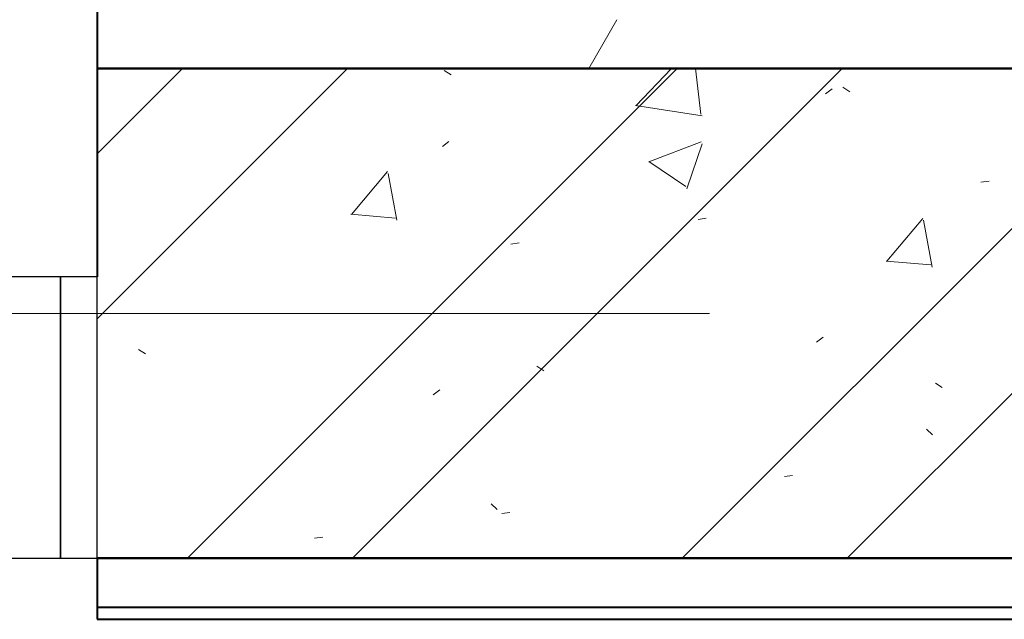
# Model space of a CAD drawing. Header units: millimetres. Extents: x -111 to 116289, y -9307 to 73893.
# Tile 118 of 128: x 84046 to 84449, y 49539 to 49784. Entities that reach past the tile are written whole.
import ezdxf

# ---------------------------------------------------------------- set-up
doc = ezdxf.new("R2010")
doc.units = ezdxf.units.MM
for name, color, linetype, lineweight in [('Двери', 7, 'Continuous', 18), ('Каркас несущий', 7, 'Continuous', 18), ('Каркас_Импост', 7, 'Continuous', 30), ('Монтажный зазор', 7, 'Continuous', 30), ('Стены разрез', 7, 'Continuous', 40), ('Стены штриховка', 7, 'Continuous', 40)]:
    doc.layers.add(name, color=color, linetype=linetype, lineweight=lineweight)
pattern_1 = [(0, (0, 0), (406.4, 101.6), [33.528, -271.272, 33.528, -271.272, -1625.6]), (0, (0, 0), (406.4, 101.6), [-609.6, 33.528, -576.072, 33.528, -271.272, -711.2]), (0, (0, 0), (406.4, 101.6), [-1524, 33.528, -169.672, 33.528, -474.472]), (120, (152.4, 50.8), (-291.188181, 301.1527241), [33.528, -271.272, 33.528, -271.272, -1625.6]), (120, (152.4, 50.8), (-291.188181, 301.1527241), [-609.6, 33.528, -576.072, 33.528, -271.272, -711.2]), (120, (152.4, 50.8), (-291.188181, 301.1527241), [-1524, 33.528, -169.672, 33.528, -474.472]), (240, (203.2, 254), (-115.211819, -402.7527241), [33.528, -271.272, 33.528, -271.272, -1625.6]), (240, (203.2, 254), (-115.211819, -402.7527241), [-609.6, 33.528, -576.072, 33.528, -271.272, -711.2]), (240, (203.2, 254), (-115.211819, -402.7527241), [-1524, 33.528, -169.672, 33.528, -474.472])]

# ---------------------------------------------------------------- blocks, each defined once
blk = doc.blocks.new('101_Дверь_Однопольная - _ПЧ_Мет_1000х2000_Лифтовой холл_EI60_Л-4431930-Оборудование_B2_-11_400__На лист секция 5_-11_400')
at = {"layer": 'Каркас_Импост', "color": 253, "true_color": 0xaaaaaa}
for p, q in [((-525, 100), (-585, 100)), ((-585, 100), (-585, -15)), ((-585, -15), (-515, -15))]:
    blk.add_line(p, q, dxfattribs=at)
at = {"layer": 'Монтажный зазор', "color": 253, "true_color": 0xaaaaaa}
for p, q in [((-585, 100), (-600, 100)), ((-600, 100), (-600, -15)), ((-585, -15), (-585, 100)), ((-600, -15), (-585, -15))]:
    blk.add_line(p, q, dxfattribs=at)
blk = doc.blocks.new('ПР - _ПЧ_1200_200_Оп250-250_Шаг300_Арм16_Арм10-3232359-Оборудование_B2_-11_400__На лист секция 5_-11_400')
at = {"layer": 'Каркас несущий', "color": 21, "true_color": 0xffaaaa}
for q in [(850, 0), (-600, 0)]:
    blk.add_line((-850, 0), q, dxfattribs=at)
blk = doc.blocks.new('135_SLK_GD_AR_rvt-1-Оборудование_B2_-11_400__На лист секция 5_-11_400')
at = {"layer": 'Стены разрез', "lineweight": 9, "true_color": 0xaaaaaa}
h = blk.add_hatch(dxfattribs=at)
h.set_pattern_fill('FP_4', color=253, style=0, pattern_type=2)
h.set_pattern_definition(pattern_1)
h.paths.add_polyline_path([(-12994709.66, -9281650.31), (-12994709.66, -9281630.31), (-12995504.66, -9281630.31), (-12995504.66, -9281650.31), (-12994968.58, -9281650.31)])
h.paths.add_polyline_path([(-12996704.66, -9281650.31), (-12996704.66, -9281630.31), (-12997084.66, -9281630.31), (-12997084.66, -9281650.31), (-12996884.66, -9281650.31)])
h = blk.add_hatch(dxfattribs=at)
h.set_pattern_fill('FP_1', color=253, style=0, pattern_type=2)
h.set_pattern_definition([(50, (0, 0), (218.6211678, -19.1267987), [22.86, -251.46]), (355, (0, 0), (-42.2918743, 229.2684153), [18.288, -201.168]), (100.451, (18.22, -1.6), (176.3310746, 210.139632), [19.428, -213.708]), (46.184, (0, 60.96), (325.29495, -50.4516404), [34.29, -377.19]), (96.636, (27.1, 56.76), (284.8830085, 296.912656), [29.142, -320.562]), (351.184, (0, 60.96), (284.8858166, 296.910704), [27.432, -301.752]), (21, (30.48, 45.72), (181.9375257, -122.7183205), [22.86, -251.46]), (326, (30.48, 45.72), (74.1622266, 221.0261817), [18.288, -201.168]), (71.451, (45.64, 35.5), (256.100348, 98.305262), [19.428, -213.708]), (37.5, (0, 0), (3.70638957, 101.46589536), [3.353, -195.377, 3.353, -200.863, -201.93]), (37.5, (0, 0), (3.70638957, 101.46589536), [-402.946, 3.353, -198.577]), (7.5, (0, 0), (80.18357624, 120.2165259), [3.353, -113.081, 3.353, -190.805, -76.962]), (7.5, (0, 0), (80.18357624, 120.2165259), [-310.591, 3.353, -73.609]), (327.5, (-67.97, 0), (162.70864647, -6.87497134), [3.353, -72.847, 3.353, -234.391, -315.468]), (327.5, (-67.97, 0), (162.70864647, -6.87497134), [-313.944, 3.353, -312.115]), (317.5, (-98.45, 0), (177.7546761, 30.511831), [3.353, -95.707, 3.353, -154.534, -224.028]), (317.5, (-98.45, 0), (177.7546761, 30.511831), [-256.946, 3.353, -220.675])])
h.paths.add_polyline_path([(-12994968.58, -9281850.31), (-12994609.66, -9281850.31), (-12994609.66, -9281650.31), (-12995504.66, -9281650.31), (-12995504.66, -9281850.31)])
h.paths.add_polyline_path([(-12996704.66, -9281850.31), (-12996704.66, -9281650.31), (-12996884.66, -9281650.31), (-12996884.66, -9281850.31)])
h = blk.add_hatch(dxfattribs=at)
h.set_pattern_fill('FP_2', color=253, style=0, pattern_type=2)
h.set_pattern_definition([(45, (0, 0), (-101.0278814, 101.0278814), []), (45, (67.35, 0), (-101.0278814, 101.0278814), [])])
h.paths.add_polyline_path([(-12994968.58, -9281850.31), (-12994609.66, -9281850.31), (-12994609.66, -9281650.31), (-12995504.66, -9281650.31), (-12995504.66, -9281850.31)])
h.paths.add_polyline_path([(-12996704.66, -9281850.31), (-12996704.66, -9281650.31), (-12996884.66, -9281650.31), (-12996884.66, -9281850.31)])
h = blk.add_hatch(dxfattribs=at)
h.set_pattern_fill('FP_4', color=253, style=0, pattern_type=2)
h.set_pattern_definition(pattern_1)
h.paths.add_polyline_path([(-12994834.66, -9281870.31), (-12994829.66, -9281870.31), (-12994829.66, -9281850.31), (-12995504.66, -9281850.31), (-12995504.66, -9281870.31), (-12994968.58, -9281870.31)])
h.paths.add_polyline_path([(-12996864.66, -9281870.31), (-12996704.66, -9281870.31), (-12996704.66, -9281850.31), (-12996884.66, -9281850.31), (-12996884.66, -9281870.31)])
at = {"layer": 'Стены разрез', "color": 253, "true_color": 0xaaaaaa}
for p, q in [((-12995504.66, -9281625.31), (-12995504.66, -9281650.31)), ((-12995504.66, -9281650.31), (-12995504.66, -9281735.31)), ((-12995504.66, -9281850.31), (-12995504.66, -9281875.31)), ((-12995504.66, -9281875.31), (-12994834.66, -9281875.31))]:
    blk.add_line(p, q, dxfattribs=at)
at = {"layer": 'Стены штриховка', "color": 253, "true_color": 0xaaaaaa}
for p, q in [((-12994709.66, -9281650.31), (-12995504.66, -9281650.31)), ((-12995504.66, -9281650.31), (-12994709.66, -9281650.31)), ((-12995504.66, -9281850.31), (-12994834.66, -9281850.31)), ((-12994834.66, -9281850.31), (-12995504.66, -9281850.31)), ((-12995504.66, -9281870.31), (-12994834.66, -9281870.31))]:
    blk.add_line(p, q, dxfattribs=at)
at = {"layer": 'Двери', "color": 253, "lineweight": 18, "true_color": 0xaaaaaa, "rotation": 180}
blk.add_blockref('101_Дверь_Однопольная - _ПЧ_Мет_1000х2000_Лифтовой холл_EI60_Л-4431930-Оборудование_B2_-11_400__На лист секция 5_-11_400', (-12996104.66, -9281750.31), dxfattribs=at)
at = {"layer": 'Каркас несущий', "color": 253, "lineweight": 18, "true_color": 0xaaaaaa, "rotation": 180}
blk.add_blockref('ПР - _ПЧ_1200_200_Оп250-250_Шаг300_Арм16_Арм10-3232359-Оборудование_B2_-11_400__На лист секция 5_-11_400', (-12996104.66, -9281750.31), dxfattribs=at)
blk = doc.blocks.new('A$Cffbd38bb')
at = {"lineweight": 5}
blk.add_blockref('135_SLK_GD_AR_rvt-1-Оборудование_B2_-11_400__На лист секция 5_-11_400', (13077777.11, 9330329.76), dxfattribs=at)

msp = doc.modelspace()

# ---------------------------------------------------------------- block references
msp.add_blockref('A$Cffbd38bb', (1805.72, 1084.05))

doc.saveas('drawing.dxf')
